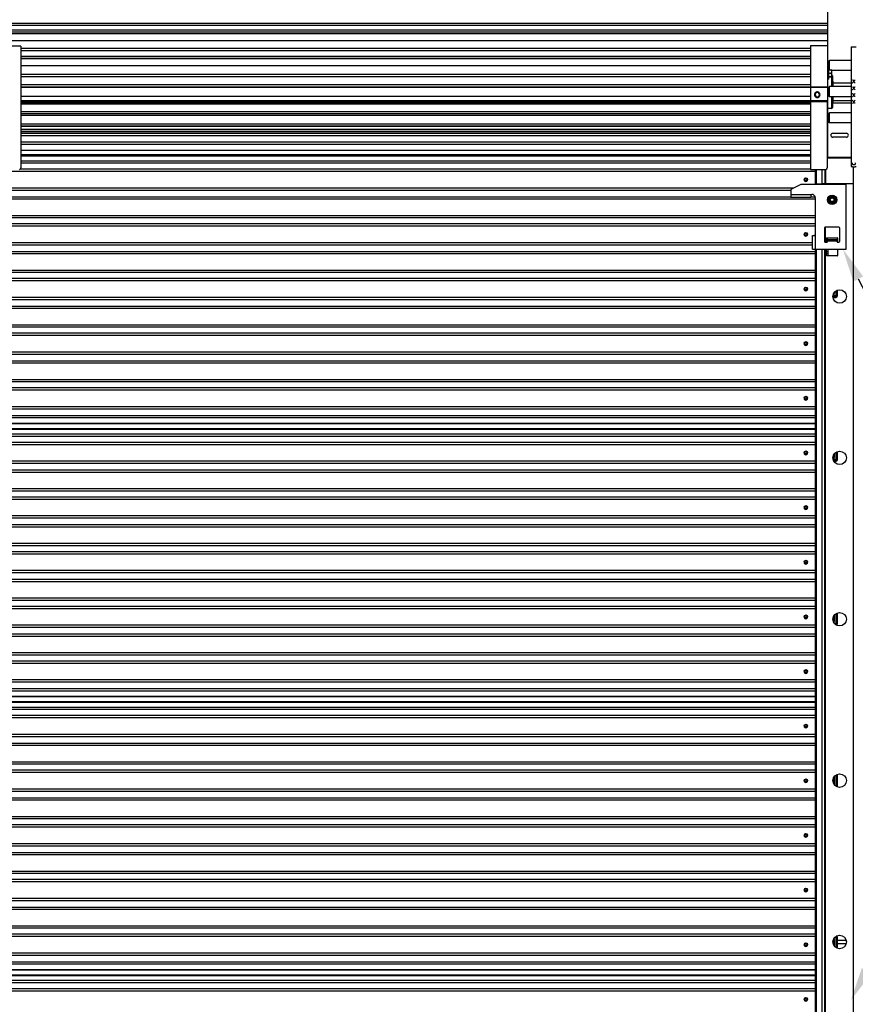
# Model space of a CAD drawing. Header units: inches. Extents: x 170 to 197.4, y 234.4 to 247.7.
# Tile 8 of 21: x 179.3 to 181.6, y 242.2 to 245. Entities that reach past the tile are written whole.
import ezdxf
from ezdxf import colors
from ezdxf.entities.mleader import LeaderData, LeaderLine
from ezdxf.math import Vec2, Vec3

# ---------------------------------------------------------------- set-up
doc = ezdxf.new("R2010")
doc.units = ezdxf.units.IN
doc.header["$LTSCALE"] = 0.25
doc.header["$MEASUREMENT"] = 0
doc.layers.add('780CD', color=7, linetype='Continuous')
doc.layers.add('ANNOTATIONS', color=1, linetype='Continuous')
doc.styles.add('ARIAL', font='arial.ttf', dxfattribs={"height": 0.09375})
doc.styles.get("Standard").update_dxf_attribs({"font": 'romans.shx'})
doc.dimstyles.new('DIMSTYLE_6', dxfattribs={"dimtxt": 0.0625, "dimasz": 0.15, "dimexe": 0.18, "dimexo": 0.0625, "dimgap": 0.09, "dimtad": 0, "dimtih": 1, "dimtoh": 1, "dimlfac": 26.666667, "dimzin": 4, "dimdsep": 46, "dimtxsty": 'Standard', "dimcen": 0.09, "dimadec": 0, "dimazin": 0, "dimtp": 0.01, "dimtm": 0.01, "dimtfac": 1, "dimtofl": 0, "dimtmove": 0, "dimatfit": 3, "dimfxl": 1, "dimtolj": 1, "dimtzin": 4, "dimarcsym": 0})

# ---------------------------------------------------------------- blocks, each defined once
blk = doc.blocks.new('*D7')
at = {"layer": 'ANNOTATIONS', "color": 0, "linetype": 'Continuous', "lineweight": -2, "transparency": 16777216}
for p, q in [((176.6376, 244.8372), (176.6376, 245.8185)), ((181.8876, 244.8372), (181.8876, 245.8185)), ((176.7876, 245.6385), (178.4734, 245.6385)), ((181.7376, 245.6385), (180.0519, 245.6385))]:
    blk.add_line(p, q, dxfattribs=at)
at = {"layer": 'ANNOTATIONS', "color": 0, "linetype": 'Continuous', "transparency": 16777216}
for points in [[(176.7876, 245.6635), (176.7876, 245.6135), (176.6376, 245.6385)], [(181.7376, 245.6635), (181.7376, 245.6135), (181.8876, 245.6385)]]:
    blk.add_solid(points, dxfattribs=at)
at = {"layer": 'defpoints', "color": 0, "linetype": 'Continuous', "transparency": 16777216}
for p in [(181.8876, 245.6385), (176.6376, 244.7747), (181.8876, 244.7747)]:
    blk.add_point(p, dxfattribs=at)
at = {"layer": 'ANNOTATIONS', "color": 0, "linetype": 'Continuous', "transparency": 16777216, "insert": (179.2626, 245.6385), "char_height": 0.09375, "attachment_point": 5, "style": 'ARIAL'}
blk.add_mtext('\\A1;OPENING WIDTH + 20"        ', dxfattribs=at)

msp = doc.modelspace()

# ---------------------------------------------------------------- linework, layer by layer
at = {"layer": '780CD', "linetype": 'Continuous'}
for p, q in [((181.55125, 244.56612), (181.55125, 245.12602)), ((181.55125, 244.93988), (176.974, 244.93988)), ((181.55125, 244.93457), (176.974, 244.93457)), ((181.55125, 244.92174), (176.974, 244.92174)), ((181.55125, 244.91607), (176.974, 244.91607)), ((176.974, 244.91243), (181.55125, 244.91243)), ((176.974, 244.89273), (181.55125, 244.89273)), ((179.30012, 244.8766), (179.30012, 244.53762)), ((181.50325, 244.87038), (179.30012, 244.87038)), ((181.50325, 244.87915), (181.50325, 244.53322)), ((181.61701, 244.87535), (181.61701, 244.5416)), ((181.61701, 244.87535), (181.63107, 244.87535)), ((181.50325, 244.86418), (179.30012, 244.86418)), ((181.50325, 244.8485), (179.30012, 244.8485)), ((181.50325, 244.8427), (179.30012, 244.8427)), ((179.30012, 244.84245), (181.50325, 244.84245)), ((179.30012, 244.82315), (181.50325, 244.82315)), ((181.55481, 244.8302), (181.55125, 244.8302)), ((181.55125, 244.81759), (181.55312, 244.81759)), ((181.55312, 244.81759), (181.55312, 244.78478)), ((181.55481, 244.81614), (181.55312, 244.81614)), ((181.55601, 244.83723), (181.55481, 244.83603)), ((181.55481, 244.811), (181.55481, 244.83603)), ((181.55601, 244.811), (181.55601, 244.83723)), ((181.61701, 244.83723), (181.55601, 244.83723)), ((181.50325, 244.79839), (179.30012, 244.79839)), ((181.50325, 244.79181), (179.30012, 244.79181)), ((181.55368, 244.81056), (181.55312, 244.81056)), ((181.55368, 244.79181), (181.55312, 244.79181)), ((181.55368, 244.79137), (181.55368, 244.811)), ((181.55368, 244.811), (181.56073, 244.811)), ((181.55368, 244.8021), (181.56073, 244.8021)), ((181.55368, 244.79232), (181.56073, 244.79232)), ((181.55368, 244.79137), (181.56073, 244.79137)), ((181.56154, 244.81061), (181.5616, 244.8105)), ((181.56154, 244.79176), (181.5616, 244.79187)), ((181.5616, 244.8105), (181.5616, 244.79187)), ((181.61701, 244.80911), (181.5616, 244.80911)), ((181.56173, 244.79697), (181.5616, 244.79697)), ((181.56173, 244.79697), (181.56173, 244.76416)), ((181.56435, 244.79435), (181.56435, 244.76416)), ((181.50325, 244.76962), (179.30012, 244.76962)), ((181.55125, 244.76258), (179.30012, 244.76258)), ((179.30012, 244.76234), (181.55125, 244.76234)), ((181.51375, 244.76371), (181.51375, 244.76275)), ((181.51375, 244.76371), (181.55125, 244.76371)), ((181.55125, 244.78478), (181.55312, 244.78478)), ((181.55601, 244.76416), (181.55481, 244.76296)), ((181.55481, 244.73724), (181.55481, 244.76296)), ((181.61701, 244.76416), (181.55601, 244.76416)), ((181.55601, 244.73604), (181.55601, 244.76416)), ((181.56672, 244.77972), (181.56435, 244.77972)), ((181.56672, 244.76416), (181.56672, 244.77972)), ((181.56672, 244.77472), (181.61701, 244.77472)), ((181.62299, 244.78133), (181.62299, 244.77796)), ((181.625, 244.78133), (181.62299, 244.78133)), ((181.625, 244.77796), (181.62299, 244.77796)), ((181.625, 244.76175), (181.62299, 244.76175)), ((181.62299, 244.76175), (181.62299, 244.7583)), ((181.625, 244.7583), (181.62299, 244.7583)), ((181.625, 244.77796), (181.625, 244.78133)), ((181.625, 244.7583), (181.625, 244.76175)), ((179.30012, 244.73773), (181.50325, 244.73773)), ((181.51861, 244.7475), (181.51523, 244.74164)), ((181.51861, 244.74734), (181.51523, 244.74148)), ((181.51523, 244.74164), (181.51523, 244.74148)), ((181.51523, 244.74148), (181.51861, 244.73563)), ((181.52538, 244.7475), (181.51861, 244.7475)), ((181.51861, 244.7475), (181.51861, 244.74734)), ((181.52538, 244.74734), (181.51861, 244.74734)), ((181.51861, 244.73563), (181.52538, 244.73563)), ((181.52538, 244.7475), (181.52538, 244.74734)), ((181.52876, 244.74164), (181.52538, 244.7475)), ((181.52876, 244.74148), (181.52538, 244.74734)), ((181.52538, 244.73563), (181.52876, 244.74148)), ((181.52876, 244.74164), (181.52876, 244.74148)), ((181.55481, 244.75713), (181.55125, 244.75713)), ((181.55481, 244.74307), (181.55125, 244.74307)), ((181.55601, 244.73604), (181.55481, 244.73724)), ((181.61701, 244.73604), (181.55601, 244.73604)), ((181.56173, 244.73604), (181.56173, 244.70322)), ((181.56435, 244.73604), (181.56435, 244.70585)), ((181.56672, 244.72047), (181.56672, 244.73604)), ((181.625, 244.7419), (181.62299, 244.7419)), ((181.62299, 244.7419), (181.62299, 244.73844)), ((181.625, 244.73844), (181.62299, 244.73844)), ((181.625, 244.73844), (181.625, 244.7419)), ((181.55125, 244.72462), (179.30012, 244.72462)), ((181.55125, 244.72147), (179.30012, 244.72147)), ((181.50325, 244.71974), (179.30012, 244.71974)), ((181.50325, 244.71679), (179.30012, 244.71679)), ((179.30012, 244.7166), (181.50325, 244.7166)), ((181.55012, 244.72634), (181.55012, 244.53762)), ((181.55125, 244.71974), (181.55012, 244.71974)), ((181.55125, 244.71679), (181.55012, 244.71679)), ((181.55012, 244.7166), (181.55125, 244.7166)), ((181.56173, 244.70322), (181.5514, 244.70322)), ((181.56672, 244.72047), (181.56435, 244.72047)), ((181.61701, 244.71794), (181.56435, 244.71794)), ((181.56672, 244.72548), (181.61701, 244.72548)), ((181.625, 244.72224), (181.62299, 244.72224)), ((181.62299, 244.72224), (181.62299, 244.71887)), ((181.625, 244.71887), (181.62299, 244.71887)), ((181.625, 244.71887), (181.625, 244.72224)), ((179.30012, 244.69479), (181.50325, 244.69479)), ((181.50325, 244.68873), (179.30012, 244.68873)), ((181.50325, 244.68342), (179.30012, 244.68342)), ((181.55012, 244.69479), (181.55125, 244.69479)), ((181.55125, 244.68873), (181.55012, 244.68873)), ((181.55125, 244.68342), (181.55012, 244.68342)), ((181.55481, 244.68406), (181.55125, 244.68406)), ((181.55601, 244.69109), (181.55481, 244.68989)), ((181.55481, 244.66417), (181.55481, 244.68989)), ((181.61701, 244.69109), (181.55601, 244.69109)), ((181.55601, 244.66297), (181.55601, 244.69109)), ((181.50325, 244.65926), (179.30012, 244.65926)), ((181.50325, 244.65359), (179.30012, 244.65359)), ((179.30012, 244.65345), (181.50325, 244.65345)), ((181.55125, 244.65926), (181.55012, 244.65926)), ((181.55125, 244.65359), (181.55012, 244.65359)), ((181.55012, 244.65345), (181.55125, 244.65345)), ((181.55481, 244.67), (181.55125, 244.67)), ((181.55601, 244.66297), (181.55481, 244.66417)), ((181.61701, 244.66297), (181.55601, 244.66297)), ((179.30012, 244.64543), (181.50325, 244.64543)), ((181.50325, 244.63944), (179.30012, 244.63944)), ((179.30012, 244.63917), (181.50325, 244.63917)), ((181.50325, 244.63323), (179.30012, 244.63323)), ((181.50325, 244.6267), (179.30012, 244.6267)), ((181.55012, 244.64543), (181.55125, 244.64543)), ((181.55125, 244.63944), (181.55012, 244.63944)), ((181.55012, 244.63917), (181.55125, 244.63917)), ((181.55125, 244.63323), (181.55012, 244.63323)), ((181.55125, 244.6267), (181.55012, 244.6267)), ((181.56535, 244.63413), (181.60371, 244.63413)), ((181.60371, 244.62326), (181.56535, 244.62326)), ((181.50325, 244.60909), (179.30012, 244.60909)), ((181.50325, 244.603), (179.30012, 244.603)), ((181.55125, 244.60909), (181.55012, 244.60909)), ((181.55125, 244.603), (181.55012, 244.603)), ((179.30012, 244.58679), (181.50325, 244.58679)), ((181.50325, 244.58561), (179.30012, 244.58561)), ((181.50325, 244.57353), (179.30012, 244.57353)), ((179.30012, 244.5716), (181.50325, 244.5716)), ((179.30012, 244.571), (181.50325, 244.571)), ((181.55012, 244.58679), (181.55125, 244.58679)), ((181.55125, 244.58561), (181.55012, 244.58561)), ((181.55125, 244.57353), (181.55012, 244.57353)), ((181.55012, 244.5716), (181.55125, 244.5716)), ((181.55012, 244.571), (181.55125, 244.571)), ((181.61701, 244.56612), (181.55012, 244.56612)), ((179.30012, 244.55732), (181.50325, 244.55732)), ((179.30012, 244.55122), (181.50325, 244.55122)), ((181.55012, 244.56539), (181.61701, 244.56539)), ((181.61701, 244.5416), (181.62043, 244.5416)), ((181.62043, 244.54702), (181.62043, 244.55177)), ((181.62043, 244.54702), (181.62747, 244.54702)), ((181.62043, 244.54033), (181.62043, 244.5416)), ((181.62043, 244.54033), (181.62747, 244.54033)), ((181.62345, 244.49294), (181.62345, 244.54033)), ((181.62747, 244.55177), (181.62747, 244.54702)), ((181.62747, 244.5416), (181.63107, 244.5416)), ((181.62747, 244.5416), (181.62747, 244.54033)), ((181.5174, 244.52709), (177.00934, 244.52709)), ((181.50325, 244.53361), (179.29754, 244.53361)), ((181.50325, 244.53322), (181.54572, 244.53322)), ((181.5174, 244.49107), (181.5174, 244.53322)), ((181.5204, 244.49107), (181.5204, 244.53322)), ((181.53522, 244.53322), (181.53522, 244.49107)), ((181.54429, 244.49299), (181.54429, 244.53322)), ((181.54571, 244.49294), (181.54571, 244.53322)), ((181.47606, 244.49107), (181.44793, 244.47701)), ((181.60281, 244.49107), (181.47606, 244.49107)), ((181.51748, 244.49313), (181.5174, 244.4933)), ((181.5174, 244.49279), (181.53672, 244.49279)), ((181.5191, 244.4926), (181.51853, 244.49269)), ((181.53522, 244.49252), (181.5204, 244.49252)), ((181.53522, 244.4936), (181.54429, 244.49299)), ((181.53672, 244.49298), (181.53522, 244.49298)), ((181.53672, 244.4935), (181.53672, 244.49279)), ((181.62345, 244.49294), (181.53672, 244.49294)), ((181.54346, 244.49107), (181.54346, 244.49294)), ((181.54515, 244.49107), (181.54515, 244.49294)), ((181.60281, 244.31107), (181.60281, 244.49107)), ((181.62343, 239.90388), (181.62343, 244.49294)), ((181.45614, 244.48111), (177.0691, 244.48111)), ((181.44793, 244.47459), (177.07731, 244.47459)), ((177.07731, 244.45698), (181.44793, 244.45698)), ((181.44793, 244.47701), (181.44793, 244.45623)), ((181.44793, 244.46369), (181.50718, 244.46369)), ((181.44793, 244.45623), (181.50418, 244.45623)), ((181.50418, 244.46069), (181.50418, 244.45623)), ((181.50418, 244.45698), (181.51614, 244.45698)), ((181.55422, 244.45405), (181.56358, 244.45946)), ((181.56358, 244.45946), (181.57295, 244.45405)), ((177.00934, 244.45088), (181.51656, 244.45088)), ((181.51656, 244.45432), (181.51656, 244.31107)), ((181.55422, 244.44323), (181.55422, 244.45405)), ((181.56358, 244.43782), (181.55422, 244.44323)), ((181.57295, 244.44323), (181.56358, 244.43782)), ((181.57295, 244.45405), (181.57295, 244.44323)), ((177.00934, 244.40492), (181.51656, 244.40492)), ((177.00934, 244.39882), (181.51656, 244.39882)), ((181.51656, 244.38121), (177.00934, 244.38121)), ((181.51656, 244.37469), (177.00934, 244.37469)), ((181.5091, 244.34857), (181.51356, 244.34857)), ((181.5091, 244.31107), (181.5091, 244.34857)), ((181.54187, 244.36961), (181.54187, 244.33286)), ((181.54346, 244.33071), (181.54346, 244.37175)), ((181.58275, 244.37186), (181.54412, 244.37186)), ((181.54515, 244.33061), (181.54515, 244.37186)), ((181.585, 244.33286), (181.585, 244.36961)), ((181.5091, 244.32871), (177.01615, 244.32871)), ((181.5091, 244.32219), (177.01615, 244.32219)), ((181.54412, 244.33061), (181.54937, 244.33061)), ((181.5482, 244.33061), (181.5482, 244.34201)), ((181.54895, 244.34276), (181.57792, 244.34276)), ((181.54937, 244.34274), (181.54937, 244.33061)), ((181.54937, 244.33754), (181.5775, 244.33754)), ((181.54937, 244.33436), (181.5775, 244.33436)), ((181.5775, 244.34274), (181.5775, 244.33061)), ((181.5775, 244.33342), (181.57825, 244.33342)), ((181.5775, 244.33061), (181.58275, 244.33061)), ((181.57825, 244.33342), (181.57825, 244.34268)), ((181.57867, 244.34201), (181.57867, 244.33061)), ((177.00934, 244.30458), (181.5174, 244.30458)), ((177.00934, 244.29848), (181.5174, 244.29848)), ((181.5091, 244.31107), (181.60281, 244.31107)), ((181.5174, 239.90782), (181.5174, 244.31107)), ((181.5204, 239.90782), (181.5204, 244.31107)), ((181.53522, 244.31107), (181.53522, 239.90782)), ((181.54346, 239.90388), (181.54346, 244.31107)), ((181.54515, 239.90388), (181.54515, 244.31107)), ((181.5482, 244.29288), (181.5482, 244.31107)), ((181.5482, 244.30458), (181.55125, 244.30458)), ((181.5482, 244.29848), (181.55125, 244.29848)), ((181.57792, 244.29213), (181.54895, 244.29213)), ((181.55125, 244.31107), (181.55125, 244.29213)), ((181.57867, 244.31107), (181.57867, 244.29288)), ((177.00934, 244.25252), (181.5174, 244.25252)), ((177.00934, 244.24642), (181.5174, 244.24642)), ((181.5174, 244.22881), (177.00934, 244.22881)), ((181.5174, 244.22229), (177.00934, 244.22229)), ((181.56845, 244.18847), (181.56903, 244.18845)), ((181.56859, 244.18319), (181.56903, 244.18845)), ((181.56933, 244.18377), (181.56977, 244.18902)), ((181.56933, 244.18364), (181.56933, 244.18377)), ((181.5742, 244.19451), (181.5742, 244.17908)), ((181.5775, 244.18102), (181.5775, 244.19624)), ((181.57825, 244.18102), (181.57825, 244.19653)), ((181.5174, 244.17631), (177.00934, 244.17631)), ((181.5174, 244.16979), (177.00934, 244.16979)), ((181.5742, 244.17908), (181.56579, 244.17908)), ((181.57118, 244.18004), (181.56585, 244.18004)), ((181.56585, 244.17776), (181.57561, 244.17776)), ((181.56662, 244.17717), (181.57375, 244.17717)), ((181.56662, 244.17717), (181.56662, 244.17652)), ((181.56662, 244.17652), (181.57375, 244.17652)), ((181.57375, 244.17717), (181.57375, 244.17652)), ((181.57561, 244.17776), (181.57599, 244.17711)), ((181.5775, 244.18102), (181.57825, 244.18102)), ((177.00934, 244.15218), (181.5174, 244.15218)), ((177.00934, 244.14608), (181.5174, 244.14608)), ((177.00934, 244.10012), (181.5174, 244.10012)), ((177.00934, 244.09402), (181.5174, 244.09402)), ((181.5174, 244.07641), (177.00934, 244.07641)), ((181.5174, 244.06989), (177.00934, 244.06989)), ((181.5174, 244.02391), (177.00934, 244.02391)), ((181.5174, 244.01739), (177.00934, 244.01739)), ((177.00934, 243.99978), (181.5174, 243.99978)), ((177.00934, 243.99368), (181.5174, 243.99368)), ((177.00934, 243.94772), (181.5174, 243.94772)), ((177.00934, 243.94162), (181.5174, 243.94162)), ((181.5174, 243.92401), (177.00934, 243.92401)), ((181.5174, 243.91749), (177.00934, 243.91749)), ((181.5174, 243.87151), (177.00934, 243.87151)), ((181.5174, 243.86499), (177.00934, 243.86499)), ((177.00934, 243.84738), (181.5174, 243.84738)), ((177.00934, 243.84128), (181.5174, 243.84128)), ((177.00934, 243.82597), (181.5174, 243.82597)), ((177.00934, 243.82507), (181.5174, 243.82507)), ((177.00934, 243.81108), (181.5174, 243.81108)), ((177.00934, 243.80988), (181.5174, 243.80988)), ((177.00934, 243.80928), (181.5174, 243.80928)), ((177.00934, 243.7956), (181.5174, 243.7956)), ((177.00934, 243.7895), (181.5174, 243.7895)), ((181.5174, 243.7719), (177.00934, 243.7719)), ((181.5174, 243.76537), (177.00934, 243.76537)), ((181.5742, 243.74451), (181.5742, 243.72188)), ((181.5775, 243.72382), (181.5775, 243.74624)), ((181.57825, 243.72382), (181.57825, 243.74653)), ((181.5174, 243.71939), (177.00934, 243.71939)), ((181.56595, 243.73135), (181.56903, 243.73125)), ((181.57118, 243.72284), (181.56681, 243.72284)), ((181.5742, 243.72188), (181.56715, 243.72188)), ((181.56775, 243.72056), (181.57561, 243.72056)), ((181.56805, 243.71997), (181.57375, 243.71997)), ((181.56844, 243.71932), (181.57375, 243.71932)), ((181.56859, 243.72599), (181.56903, 243.73125)), ((181.5689, 243.73921), (181.56928, 243.7392)), ((181.56928, 243.7392), (181.56928, 243.73976)), ((181.56928, 243.7392), (181.56999, 243.7392)), ((181.56933, 243.72657), (181.56977, 243.73182)), ((181.56933, 243.72644), (181.56933, 243.72657)), ((181.56999, 243.7392), (181.56999, 243.74067)), ((181.57375, 243.71997), (181.57375, 243.71932)), ((181.57561, 243.72056), (181.57599, 243.71991)), ((181.5775, 243.72382), (181.57825, 243.72382)), ((181.5174, 243.71287), (177.00934, 243.71287)), ((177.00934, 243.69526), (181.5174, 243.69526)), ((177.00934, 243.68916), (181.5174, 243.68916)), ((177.00934, 243.6432), (181.5174, 243.6432)), ((177.00934, 243.6371), (181.5174, 243.6371)), ((181.5174, 243.6195), (177.00934, 243.6195)), ((181.5174, 243.61297), (177.00934, 243.61297)), ((181.5174, 243.56699), (177.00934, 243.56699)), ((181.5174, 243.56047), (177.00934, 243.56047)), ((177.00934, 243.54286), (181.5174, 243.54286)), ((177.00934, 243.53676), (181.5174, 243.53676)), ((177.00934, 243.4908), (181.5174, 243.4908)), ((177.00934, 243.4847), (181.5174, 243.4847)), ((181.5174, 243.4671), (177.00934, 243.4671)), ((181.5174, 243.46057), (177.00934, 243.46057)), ((181.5174, 243.41459), (177.00934, 243.41459)), ((181.5174, 243.40807), (177.00934, 243.40807)), ((177.00934, 243.39046), (181.5174, 243.39046)), ((177.00934, 243.38436), (181.5174, 243.38436)), ((177.00934, 243.3384), (181.5174, 243.3384)), ((177.00934, 243.3323), (181.5174, 243.3323)), ((181.5174, 243.3147), (177.00934, 243.3147)), ((181.5174, 243.30817), (177.00934, 243.30817)), ((181.56609, 243.28211), (181.56928, 243.282)), ((181.56928, 243.282), (181.56928, 243.28976)), ((181.56928, 243.282), (181.56999, 243.282)), ((181.56994, 243.29061), (181.56999, 243.29061)), ((181.56999, 243.282), (181.56999, 243.29061)), ((181.5742, 243.29451), (181.5742, 243.26468)), ((181.5775, 243.26662), (181.5775, 243.29624)), ((181.57825, 243.26662), (181.57825, 243.29653)), ((181.5174, 243.26219), (177.00934, 243.26219)), ((181.5174, 243.25567), (177.00934, 243.25567)), ((181.5664, 243.27413), (181.56903, 243.27405)), ((181.56861, 243.26904), (181.56903, 243.27405)), ((181.56933, 243.26937), (181.56977, 243.27462)), ((181.56933, 243.26924), (181.56933, 243.26937)), ((181.5742, 243.26468), (181.5723, 243.26468)), ((181.57402, 243.26336), (181.57561, 243.26336)), ((181.57561, 243.26336), (181.57599, 243.26271)), ((181.5775, 243.26662), (181.57825, 243.26662)), ((177.00934, 243.23806), (181.5174, 243.23806)), ((177.00934, 243.23196), (181.5174, 243.23196)), ((177.00934, 243.186), (181.5174, 243.186)), ((177.00934, 243.1799), (181.5174, 243.1799)), ((181.5174, 243.1623), (177.00934, 243.1623)), ((181.5174, 243.15577), (177.00934, 243.15577)), ((181.5174, 243.10979), (177.00934, 243.10979)), ((181.5174, 243.10327), (177.00934, 243.10327)), ((177.00934, 243.08566), (181.5174, 243.08566)), ((177.00934, 243.07956), (181.5174, 243.07956)), ((177.00934, 243.06425), (181.5174, 243.06425)), ((177.00934, 243.06335), (181.5174, 243.06335)), ((177.00934, 243.04936), (181.5174, 243.04936)), ((177.00934, 243.04816), (181.5174, 243.04816)), ((177.00934, 243.04756), (181.5174, 243.04756)), ((177.00934, 243.03389), (181.5174, 243.03389)), ((177.00934, 243.02779), (181.5174, 243.02779)), ((181.5174, 243.01018), (177.00934, 243.01018)), ((181.5174, 243.00365), (177.00934, 243.00365)), ((181.5174, 242.95767), (177.00934, 242.95767)), ((181.5174, 242.95115), (177.00934, 242.95115)), ((177.00934, 242.93354), (181.5174, 242.93354)), ((177.00934, 242.92744), (181.5174, 242.92744)), ((177.00934, 242.88149), (181.5174, 242.88149)), ((177.00934, 242.87539), (181.5174, 242.87539)), ((181.5174, 242.85778), (177.00934, 242.85778)), ((181.5174, 242.85125), (177.00934, 242.85125)), ((181.5742, 242.84451), (181.5742, 242.81325)), ((181.5775, 242.81152), (181.5775, 242.84624)), ((181.57825, 242.81124), (181.57825, 242.84653)), ((181.56609, 242.83212), (181.56609, 242.82564)), ((181.56623, 242.8249), (181.56928, 242.8248)), ((181.56928, 242.83341), (181.56631, 242.83331)), ((181.56928, 242.83341), (181.56999, 242.83341)), ((181.56928, 242.8248), (181.56928, 242.83341)), ((181.56928, 242.8248), (181.56999, 242.8248)), ((181.56977, 242.81737), (181.56977, 242.81742)), ((181.56999, 242.8248), (181.56999, 242.83341)), ((181.5174, 242.80527), (177.00934, 242.80527)), ((181.5174, 242.79875), (177.00934, 242.79875)), ((177.00934, 242.78114), (181.5174, 242.78114)), ((177.00934, 242.77504), (181.5174, 242.77504)), ((177.00934, 242.72909), (181.5174, 242.72909)), ((177.00934, 242.72299), (181.5174, 242.72299)), ((181.5174, 242.70538), (177.00934, 242.70538)), ((181.5174, 242.69885), (177.00934, 242.69885)), ((181.5174, 242.65287), (177.00934, 242.65287)), ((181.5174, 242.64635), (177.00934, 242.64635)), ((177.00934, 242.62874), (181.5174, 242.62874)), ((177.00934, 242.62264), (181.5174, 242.62264)), ((177.00934, 242.57669), (181.5174, 242.57669)), ((177.00934, 242.57059), (181.5174, 242.57059)), ((181.5174, 242.55298), (177.00934, 242.55298)), ((181.5174, 242.54645), (177.00934, 242.54645)), ((181.5174, 242.50047), (177.00934, 242.50047)), ((181.5174, 242.49395), (177.00934, 242.49395)), ((177.00934, 242.47634), (181.5174, 242.47634)), ((177.00934, 242.47024), (181.5174, 242.47024)), ((177.00934, 242.42429), (181.5174, 242.42429)), ((177.00934, 242.41819), (181.5174, 242.41819)), ((181.5174, 242.40058), (177.00934, 242.40058)), ((181.5174, 242.39405), (177.00934, 242.39405)), ((181.56609, 242.37611), (181.56601, 242.37611)), ((181.56928, 242.37621), (181.56609, 242.37611)), ((181.56609, 242.37611), (181.56609, 242.37564)), ((181.56903, 242.38416), (181.56655, 242.38408)), ((181.56903, 242.38416), (181.56864, 242.38878)), ((181.56928, 242.37621), (181.56999, 242.37621)), ((181.56928, 242.368), (181.56928, 242.37621)), ((181.56977, 242.38359), (181.56933, 242.38885)), ((181.56999, 242.3676), (181.56999, 242.37621)), ((181.57288, 242.39353), (181.5742, 242.39353)), ((181.5742, 242.39353), (181.5742, 242.36325)), ((181.57476, 242.39485), (181.57561, 242.39485)), ((181.57561, 242.39485), (181.57599, 242.3955)), ((181.5775, 242.3916), (181.57825, 242.3916)), ((181.5775, 242.36152), (181.5775, 242.3916)), ((181.57825, 242.36124), (181.57825, 242.3916)), ((181.57825, 242.38432), (181.60244, 242.38432)), ((181.60244, 242.37344), (181.57825, 242.37344)), ((181.5174, 242.34807), (177.00934, 242.34807)), ((181.5174, 242.34155), (177.00934, 242.34155)), ((181.56959, 242.3676), (181.56999, 242.3676)), ((177.00934, 242.32394), (181.5174, 242.32394)), ((177.00934, 242.31784), (181.5174, 242.31784)), ((177.00934, 242.30253), (181.5174, 242.30253)), ((177.00934, 242.30163), (181.5174, 242.30163)), ((177.00934, 242.28764), (181.5174, 242.28764)), ((177.00934, 242.28644), (181.5174, 242.28644)), ((177.00934, 242.28584), (181.5174, 242.28584)), ((177.00934, 242.27217), (181.5174, 242.27217)), ((177.00934, 242.26607), (181.5174, 242.26607)), ((181.5174, 242.24846), (177.00934, 242.24846)), ((181.5174, 242.24194), (177.00934, 242.24194))]:
    msp.add_line(p, q, dxfattribs=at)
at = {"layer": '780CD'}
for p, q in [((179.30012, 244.8766), (179.25325, 244.8766)), ((181.50325, 244.87915), (181.55125, 244.87915))]:
    msp.add_line(p, q, dxfattribs=at)
at = {"layer": '780CD', "linetype": 'Continuous'}
for points in [[(181.522, 244.7494), (181.52089, 244.74932), (181.51981, 244.74908), (181.51877, 244.7487), (181.5178, 244.74817), (181.51691, 244.7475), (181.51613, 244.74672), (181.51547, 244.74583), (181.51494, 244.74486), (181.51455, 244.74383), (181.51431, 244.74274), (181.51423, 244.74164)], [(181.51423, 244.74164), (181.51431, 244.74054), (181.51455, 244.73945), (181.51494, 244.73842), (181.51547, 244.73745), (181.51613, 244.73656), (181.51691, 244.73578), (181.5178, 244.73511), (181.51877, 244.73458), (181.51981, 244.7342), (181.52089, 244.73396), (181.522, 244.73388)], [(181.52976, 244.74164), (181.52968, 244.74274), (181.52945, 244.74383), (181.52906, 244.74486), (181.52853, 244.74583), (181.52786, 244.74672), (181.52708, 244.7475), (181.52619, 244.74817), (181.52522, 244.7487), (181.52418, 244.74908), (181.5231, 244.74932), (181.522, 244.7494)], [(181.522, 244.73388), (181.5231, 244.73396), (181.52418, 244.7342), (181.52522, 244.73458), (181.52619, 244.73511), (181.52708, 244.73578), (181.52786, 244.73656), (181.52853, 244.73745), (181.52906, 244.73842), (181.52945, 244.73945), (181.52968, 244.74054), (181.52976, 244.74164)], [(181.51853, 244.49269), (181.51806, 244.49282), (181.5177, 244.49296), (181.51748, 244.49313)], [(181.5204, 244.49252), (181.51974, 244.49254), (181.5191, 244.4926)], [(181.54476, 244.49296), (181.54523, 244.49295), (181.54571, 244.49294)]]:
    msp.add_lwpolyline(points, dxfattribs=at)
for centre, radius in [((181.49031, 244.50551), 0.00469), ((181.49031, 244.50551), 0.00293), ((181.56358, 244.44864), 0.0129), ((181.56358, 244.44864), 0.00932), ((181.56358, 244.44864), 0.00645), ((181.56358, 244.44864), 0.00586), ((181.56358, 244.44864), 0.00511), ((181.49031, 244.35311), 0.00469), ((181.49031, 244.35311), 0.00293), ((181.49031, 244.20071), 0.00469), ((181.49031, 244.20071), 0.00293), ((181.58453, 244.17888), 0.01875), ((181.49031, 244.04831), 0.00469), ((181.49031, 244.04831), 0.00293), ((181.49031, 243.89591), 0.00469), ((181.49031, 243.89591), 0.00293), ((181.49031, 243.74351), 0.00469), ((181.49031, 243.74351), 0.00293), ((181.58453, 243.72888), 0.01875), ((181.49031, 243.59111), 0.00469), ((181.49031, 243.59111), 0.00293), ((181.49031, 243.43871), 0.00469), ((181.49031, 243.43871), 0.00293), ((181.49031, 243.28631), 0.00469), ((181.49031, 243.28631), 0.00293), ((181.58453, 243.27888), 0.01875), ((181.49031, 243.13391), 0.00469), ((181.49031, 243.13391), 0.00293), ((181.49031, 242.98151), 0.00469), ((181.49031, 242.98151), 0.00293), ((181.58453, 242.82888), 0.01875), ((181.49031, 242.82911), 0.00469), ((181.49031, 242.82911), 0.00293), ((181.49031, 242.67671), 0.00469), ((181.49031, 242.67671), 0.00293), ((181.49031, 242.52431), 0.00469), ((181.49031, 242.52431), 0.00293), ((181.58453, 242.37888), 0.01875), ((181.49031, 242.37191), 0.00469), ((181.49031, 242.37191), 0.00293), ((181.49031, 242.21951), 0.00469), ((181.49031, 242.21951), 0.00293)]:
    msp.add_circle(centre, radius, dxfattribs=at)
for centre, radius, start, end in [((181.56173, 244.79435), 0.00263, 0, 90), ((181.55237, 244.7012), 0.00225, 115.66066, 120.05558), ((181.56173, 244.70585), 0.00263, 270, 0), ((181.56535, 244.62869), 0.00544, 90, 270), ((181.60371, 244.62869), 0.00544, 270, 90), ((179.29572, 244.53762), 0.00441, 270, 0), ((181.54572, 244.53762), 0.00441, 270, 0), ((181.49031, 244.50551), 0.00497, 196.37787, 343.61724), ((181.49031, 244.5041), 0.00476, 168.37123, 11.62131), ((181.50718, 244.46069), 0.003, 90, 180), ((181.50718, 244.45432), 0.00937, 0, 90), ((181.49031, 244.35311), 0.00497, 196.37787, 343.61724), ((181.49031, 244.3517), 0.00476, 168.37123, 11.62131), ((181.51356, 244.35157), 0.003, 270, 0), ((181.54412, 244.36961), 0.00225, 90, 180), ((181.58275, 244.36961), 0.00225, 0, 90), ((181.54412, 244.33286), 0.00225, 180, 270), ((181.54895, 244.34201), 0.00075, 90, 180), ((181.57375, 244.33342), 0.0045, 326.50226, 0), ((181.57792, 244.34201), 0.00075, 0, 90), ((181.58275, 244.33286), 0.00225, 270, 0), ((181.54895, 244.29288), 0.00075, 180, 270), ((181.57792, 244.29288), 0.00075, 270, 0), ((181.49031, 244.20071), 0.00497, 196.37787, 343.61724), ((181.49031, 244.1993), 0.00476, 168.37123, 11.62131), ((181.57375, 244.18102), 0.0045, 270, 0), ((181.57375, 244.18102), 0.00375, 299.87004, 0), ((181.49031, 244.04831), 0.00497, 196.37787, 343.61724), ((181.49031, 244.0469), 0.00476, 168.37123, 11.62131), ((181.49031, 243.89591), 0.00497, 196.37787, 343.61724), ((181.49031, 243.8945), 0.00476, 168.37123, 11.62131), ((181.49031, 243.74351), 0.00497, 196.37787, 343.61724), ((181.49031, 243.74238), 0.00476, 169.47348, 10.51904), ((181.57375, 243.72382), 0.0045, 270, 0), ((181.57375, 243.72382), 0.00375, 299.87004, 0), ((181.49031, 243.59111), 0.00497, 196.37787, 343.61724), ((181.49031, 243.58998), 0.00476, 169.47348, 10.51904), ((181.49031, 243.43871), 0.00497, 196.37787, 343.61724), ((181.49031, 243.43758), 0.00476, 169.47348, 10.51904), ((181.49031, 243.28631), 0.00497, 196.37787, 343.61724), ((181.49031, 243.28518), 0.00476, 169.47348, 10.51904), ((181.57375, 243.26662), 0.0045, 292.74168, 0), ((181.57375, 243.26662), 0.00375, 299.87004, 0), ((181.49031, 243.13391), 0.00497, 196.37787, 343.61724), ((181.49031, 243.13278), 0.00476, 169.47348, 10.51904), ((181.49031, 242.98066), 0.00476, 170.57651, 9.41601), ((181.49031, 242.98151), 0.00497, 197.91353, 342.07772), ((181.49031, 242.82826), 0.00476, 170.57651, 9.41601), ((181.49031, 242.82911), 0.00497, 197.91353, 342.07772), ((181.49031, 242.67586), 0.00476, 170.57651, 9.41601), ((181.49031, 242.67671), 0.00497, 197.91353, 342.07772), ((181.49031, 242.52346), 0.00476, 170.57651, 9.41601), ((181.49031, 242.52431), 0.00497, 197.91353, 342.07772), ((181.49031, 242.37106), 0.00476, 170.57651, 9.41601), ((181.49031, 242.37191), 0.00497, 197.91353, 342.07772), ((181.57375, 242.3916), 0.00375, 0, 60.12996), ((181.57375, 242.3916), 0.0045, 60.18499, 61.0656), ((181.57375, 242.3916), 0.0045, 0, 60.12996), ((181.49031, 242.21894), 0.00476, 168.95891, 11.02029), ((181.49031, 242.21951), 0.00497, 201.17302, 338.77515)]:
    msp.add_arc(centre, radius, start, end, dxfattribs=at)
for points in [[(181.56154, 244.8106), (181.56147, 244.81068), (181.5613, 244.81078), (181.56106, 244.81089), (181.56073, 244.811)], [(181.56073, 244.811), (181.56103, 244.81007), (181.56127, 244.80918), (181.56144, 244.8083), (181.56154, 244.80743), (181.56157, 244.80655)], [(181.56157, 244.80653), (181.56154, 244.80567), (181.56143, 244.80479), (181.56126, 244.80391), (181.56103, 244.80302), (181.56073, 244.8021)], [(181.56073, 244.8021), (181.56106, 244.80097), (181.5613, 244.79988), (181.56147, 244.79881), (181.56155, 244.79775), (181.56155, 244.79668), (181.56147, 244.79561), (181.5613, 244.79454), (181.56106, 244.79345), (181.56073, 244.79232)], [(181.56073, 244.79232), (181.56106, 244.79221), (181.5613, 244.79211), (181.56147, 244.792), (181.56155, 244.7919)], [(181.56154, 244.79177), (181.56147, 244.79169), (181.5613, 244.79159), (181.56106, 244.79148), (181.56073, 244.79137)], [(181.56155, 244.7919), (181.56155, 244.79179), (181.56154, 244.79177)], [(181.56157, 244.80655), (181.56157, 244.80653)], [(181.62299, 244.78133), (181.62212, 244.78161), (181.62126, 244.78189), (181.62043, 244.78216)], [(181.62043, 244.77381), (181.62126, 244.77516), (181.62212, 244.77654), (181.62299, 244.77796)], [(181.62299, 244.76175), (181.62212, 244.76244), (181.62126, 244.7631), (181.62043, 244.76375)], [(181.62043, 244.7552), (181.62126, 244.7562), (181.62212, 244.75724), (181.62299, 244.7583)], [(181.625, 244.78133), (181.62588, 244.78161), (181.62673, 244.78189), (181.62756, 244.78216)], [(181.62756, 244.77381), (181.62673, 244.77516), (181.62588, 244.77654), (181.625, 244.77796)], [(181.625, 244.76175), (181.62588, 244.76244), (181.62673, 244.7631), (181.62756, 244.76375)], [(181.62756, 244.7552), (181.62673, 244.7562), (181.62588, 244.75724), (181.625, 244.7583)], [(181.62299, 244.7419), (181.62212, 244.74296), (181.62126, 244.744), (181.62043, 244.745)], [(181.62043, 244.73645), (181.62126, 244.7371), (181.62212, 244.73776), (181.62299, 244.73844)], [(181.625, 244.7419), (181.62588, 244.74296), (181.62673, 244.744), (181.62756, 244.745)], [(181.62756, 244.73645), (181.62673, 244.7371), (181.62588, 244.73776), (181.625, 244.73844)], [(181.62299, 244.72224), (181.62212, 244.72366), (181.62126, 244.72504), (181.62043, 244.72639)], [(181.62043, 244.71804), (181.62126, 244.71831), (181.62212, 244.71859), (181.62299, 244.71887)], [(181.625, 244.72224), (181.62588, 244.72366), (181.62673, 244.72504), (181.62756, 244.72639)], [(181.62756, 244.71804), (181.62673, 244.71831), (181.62588, 244.71859), (181.625, 244.71887)], [(181.56859, 244.18319), (181.56888, 244.18324), (181.56912, 244.18337), (181.56928, 244.18358), (181.56931, 244.18365)], [(181.57118, 244.18004), (181.57031, 244.18046), (181.56957, 244.18101), (181.569, 244.18168), (181.56866, 244.18242), (181.56859, 244.18319)], [(181.56903, 244.18845), (181.56909, 244.18931), (181.5691, 244.18954)], [(181.56903, 244.18845), (181.56932, 244.18849), (181.56956, 244.18863), (181.56972, 244.18884), (181.56977, 244.18902)], [(181.56931, 244.18365), (181.56933, 244.18377)], [(181.57159, 244.18067), (181.57083, 244.1811), (181.57018, 244.18165), (181.56969, 244.18231), (181.5694, 244.18305), (181.56933, 244.18364)], [(181.56977, 244.18902), (181.56984, 244.19004), (181.56987, 244.19051)], [(181.56588, 244.17713), (181.566, 244.17714), (181.56662, 244.17717)], [(181.56594, 244.17649), (181.5664, 244.17651)], [(181.5664, 244.17651), (181.56662, 244.17652)], [(181.57118, 244.18004), (181.57135, 244.18019), (181.57149, 244.18042), (181.57159, 244.18067)], [(181.5742, 244.17908), (181.57369, 244.17926), (181.57314, 244.17945), (181.5726, 244.17963), (181.57208, 244.17979), (181.5716, 244.17993), (181.57118, 244.18004)], [(181.5742, 244.17908), (181.57376, 244.17938), (181.57328, 244.17969), (181.57281, 244.17999), (181.57236, 244.18026), (181.57195, 244.18049), (181.57159, 244.18067)], [(181.57375, 244.17717), (181.57438, 244.17723), (181.57501, 244.17743), (181.57561, 244.17776)], [(181.56859, 243.72599), (181.56888, 243.72604), (181.56912, 243.72617), (181.56928, 243.72638), (181.56931, 243.72645)], [(181.57118, 243.72284), (181.57031, 243.72326), (181.56957, 243.72381), (181.569, 243.72448), (181.56866, 243.72522), (181.56859, 243.72599)], [(181.56903, 243.73125), (181.56909, 243.73211), (181.56914, 243.73303), (181.56918, 243.73395), (181.56921, 243.73485), (181.56923, 243.7357), (181.56925, 243.7365), (181.56926, 243.73725), (181.56927, 243.73794), (181.56927, 243.73859), (181.56928, 243.7392)], [(181.56903, 243.73125), (181.56932, 243.73129), (181.56956, 243.73143), (181.56972, 243.73164), (181.56977, 243.73182)], [(181.56931, 243.72645), (181.56933, 243.72657)], [(181.57159, 243.72347), (181.57083, 243.7239), (181.57018, 243.72445), (181.56969, 243.72511), (181.5694, 243.72585), (181.56933, 243.72644)], [(181.56977, 243.73182), (181.56984, 243.73284), (181.56991, 243.73423), (181.56995, 243.73584), (181.56998, 243.73758), (181.56999, 243.7392)], [(181.57118, 243.72284), (181.57135, 243.72299), (181.57149, 243.72322), (181.57159, 243.72347)], [(181.5742, 243.72188), (181.57369, 243.72206), (181.57314, 243.72225), (181.5726, 243.72243), (181.57208, 243.72259), (181.5716, 243.72273), (181.57118, 243.72284)], [(181.5742, 243.72188), (181.57376, 243.72218), (181.57328, 243.72249), (181.57281, 243.72279), (181.57236, 243.72306), (181.57195, 243.72329), (181.57159, 243.72347)], [(181.57375, 243.71997), (181.57438, 243.72003), (181.57501, 243.72023), (181.57561, 243.72056)], [(181.56605, 243.2786), (181.56603, 243.27775), (181.566, 243.27685), (181.56597, 243.27631)], [(181.56607, 243.27941), (181.56605, 243.2786)], [(181.56609, 243.28211), (181.56609, 243.28149), (181.56609, 243.28084), (181.56608, 243.28015), (181.56607, 243.27941)], [(181.56903, 243.27405), (181.56909, 243.27491), (181.56914, 243.27583), (181.56918, 243.27675), (181.56921, 243.27765), (181.56923, 243.2785), (181.56925, 243.2793), (181.56926, 243.28005), (181.56927, 243.28074), (181.56927, 243.28139), (181.56928, 243.282)], [(181.56977, 243.27462), (181.56984, 243.27564), (181.56991, 243.27703), (181.56995, 243.27864), (181.56998, 243.28038), (181.56999, 243.282)], [(181.56999, 243.29061), (181.56999, 243.29067)], [(181.56875, 243.2688), (181.56888, 243.26884), (181.56912, 243.26897), (181.56928, 243.26918), (181.56931, 243.26925)], [(181.56903, 243.27405), (181.56932, 243.27409), (181.56956, 243.27423), (181.56972, 243.27444), (181.56977, 243.27462)], [(181.56931, 243.26925), (181.56933, 243.26937)], [(181.57159, 243.26627), (181.57083, 243.2667), (181.57018, 243.26725), (181.56969, 243.26791), (181.5694, 243.26865), (181.56933, 243.26924)], [(181.57125, 243.26569), (181.57135, 243.26579), (181.57149, 243.26602), (181.57159, 243.26627)], [(181.5742, 243.26468), (181.57369, 243.26486), (181.57314, 243.26505), (181.5726, 243.26523), (181.57208, 243.26539), (181.5716, 243.26553), (181.57135, 243.2656)], [(181.5742, 243.26468), (181.57376, 243.26498), (181.57328, 243.26529), (181.57281, 243.26559), (181.57236, 243.26586), (181.57195, 243.26609), (181.57159, 243.26627)], [(181.57473, 243.26292), (181.57501, 243.26303), (181.57561, 243.26336)], [(181.56928, 242.83341), (181.56927, 242.83402), (181.56927, 242.83467), (181.56926, 242.83537), (181.56925, 242.83611), (181.56923, 242.83691), (181.56921, 242.83777), (181.56918, 242.83866), (181.56914, 242.83959)], [(181.56999, 242.83341), (181.56998, 242.83502), (181.56995, 242.83676), (181.56991, 242.83837), (181.56984, 242.83976), (181.5698, 242.84043)], [(181.56912, 242.81821), (181.56914, 242.81863), (181.56918, 242.81955), (181.56921, 242.82045), (181.56923, 242.8213), (181.56925, 242.8221), (181.56926, 242.82285), (181.56927, 242.82354), (181.56927, 242.82419), (181.56928, 242.8248)], [(181.56977, 242.81742), (181.56984, 242.81844), (181.56991, 242.81983), (181.56995, 242.82144), (181.56998, 242.82318), (181.56999, 242.8248)], [(181.56977, 242.81738), (181.56977, 242.81742)], [(181.56599, 242.38154), (181.566, 242.38136), (181.56603, 242.38046), (181.56605, 242.37961), (181.56606, 242.37889)], [(181.56606, 242.37889), (181.56607, 242.37881)], [(181.56607, 242.37881), (181.56608, 242.37806), (181.56609, 242.37737), (181.56609, 242.37672), (181.56609, 242.37611)], [(181.56898, 242.38934), (181.56912, 242.38924), (181.56928, 242.38903), (181.56931, 242.38896)], [(181.56903, 242.38416), (181.56932, 242.38412), (181.56956, 242.38399), (181.56972, 242.38378), (181.56977, 242.38359)], [(181.56928, 242.37621), (181.56927, 242.37682), (181.56927, 242.37747), (181.56926, 242.37817), (181.56925, 242.37891), (181.56923, 242.37971), (181.56921, 242.38057), (181.56918, 242.38146), (181.56914, 242.38239), (181.56909, 242.3833), (181.56903, 242.38416)], [(181.56931, 242.38896), (181.56933, 242.38885)], [(181.56933, 242.38897), (181.5694, 242.38956), (181.56968, 242.39028)], [(181.56933, 242.38885), (181.56933, 242.38895), (181.56933, 242.38897)], [(181.56999, 242.37621), (181.56998, 242.37782), (181.56995, 242.37956), (181.56991, 242.38117), (181.56984, 242.38256), (181.56977, 242.38359)], [(181.57028, 242.39105), (181.57083, 242.39151), (181.57159, 242.39194)], [(181.57145, 242.39227), (181.57149, 242.3922), (181.57159, 242.39194)], [(181.57159, 242.39194), (181.57194, 242.39212), (181.57234, 242.39234), (181.57278, 242.3926), (181.57326, 242.39291), (181.57374, 242.39322), (181.5742, 242.39353)], [(181.57197, 242.39279), (181.57205, 242.39281), (181.57256, 242.39297), (181.57312, 242.39316), (181.57367, 242.39335), (181.5742, 242.39353)], [(181.57561, 242.39485), (181.57518, 242.39511)], [(181.56999, 242.3671), (181.56999, 242.3676)]]:
    msp.add_spline(points, degree=3, dxfattribs=at)

# ---------------------------------------------------------------- dimensions: what is measured, and where the dimension line sits
at = {"layer": 'ANNOTATIONS', "linetype": 'Continuous'}
dim = msp.add_linear_dim(base=(181.88762, 245.63849), p1=(176.63762, 244.77472), p2=(181.88762, 244.77472), text='OPENING WIDTH + 20"        ', dimstyle='DIMSTYLE_6', override={"dimtxt": 0.08, "dimtxsty": 'ARIAL'}, dxfattribs=at)
dim.commit()
dim.dimension.update_dxf_attribs({"geometry": '*D7', "text_midpoint": (179.26262, 245.63849), "dimtype": 160})

# ---------------------------------------------------------------- leaders
at = {"layer": 'ANNOTATIONS'}
ml = msp.add_multileader_mtext('Standard', dxfattribs=at)
ml.set_content('BOTTOM BAR STOP', color=256, style='ARIAL')
ml.set_leader_properties()
ml.build(insert=Vec2(0, 0))
ml.multileader.update_dxf_attribs({"dogleg_length": 0.36, "arrow_head_size": 0.09375})
ctx = ml.context
ctx.base_point, ctx.char_height, ctx.arrow_head_size, ctx.landing_gap_size, ctx.plane_origin = Vec3(181.92608, 243.85767), 0.09375, 0.09375, 0.09, Vec3(181.14104, 242.89411)
notes = []
notes.append((ctx, [(0, (1, 1, 0), (181.82812, 243.85767), (1, 0), 0.09796, [(0, [(181.59336, 244.31107)], 0, [])])]))
ctx.mtext.insert, ctx.mtext.width, ctx.mtext.flow_direction = Vec3(182.01608, 243.90535), 1.7447527, 5
ml = msp.add_multileader_mtext('Standard', dxfattribs=at)
ml.set_content('14 GA. ROLL FORMED  GALVANIZED STEEL GUIDE', color=256, style='ARIAL')
ml.set_leader_properties()
ml.build(insert=Vec2(0, 0))
ml.multileader.update_dxf_attribs({"dogleg_length": 0.36, "arrow_head_size": 0.09375})
ctx = ml.context
ctx.base_point, ctx.char_height, ctx.arrow_head_size, ctx.landing_gap_size, ctx.plane_origin = Vec3(181.92608, 242.61078), 0.09375, 0.09375, 0.09, Vec3(181.14104, 242.17755)
notes.append((ctx, [(0, (1, 1, 0), (181.82812, 242.61078), (1, 0), 0.09796, [(0, [(181.61563, 242.21626)], 0, [])])]))
ctx.mtext.insert, ctx.mtext.width, ctx.mtext.flow_direction = Vec3(182.01608, 242.65845), 1.7447527, 5
for ctx, leaders in notes:
    for number, flags, end, landing, length, lines in leaders:
        leader = LeaderData()
        leader.index, (leader.has_last_leader_line, leader.has_dogleg_vector, leader.attachment_direction) = number, flags
        leader.last_leader_point, leader.dogleg_vector, leader.dogleg_length = Vec3(end), Vec3(landing), length
        for number, points, colour, breaks in lines:
            line = LeaderLine()
            line.index, line.vertices, line.color, line.breaks = number, Vec3.list(points), colors.encode_raw_color(colour), breaks
            leader.lines.append(line)
        ctx.leaders.append(leader)

doc.saveas('drawing.dxf')
